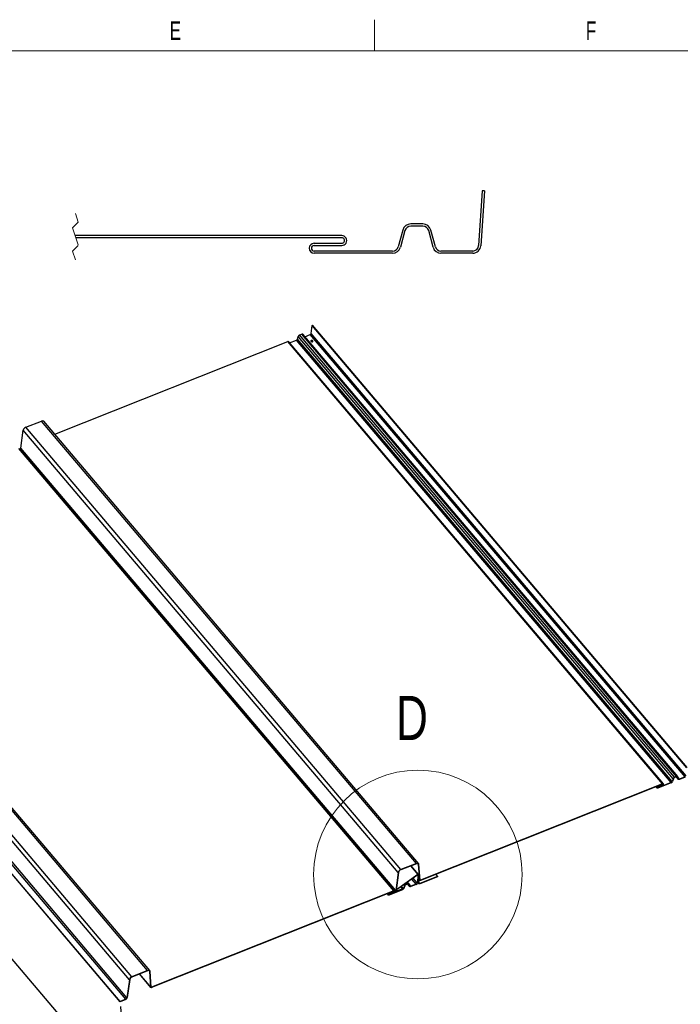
# Model space of a CAD drawing. Header units: inches. Extents: x 0.5 to 17.3, y 0.4 to 10.7.
# Tile 7 of 8: x 10 to 13.7, y 5.1 to 10.7. Entities that reach past the tile are written whole.
import ezdxf

# ---------------------------------------------------------------- set-up
doc = ezdxf.new("R2010")
doc.units = ezdxf.units.IN
doc.header["$MEASUREMENT"] = 0
doc.linetypes.add('HIDDEN', pattern=[0.075, 0.05, -0.025])
doc.layers.add('FORMAT', color=7, linetype='Continuous')
doc.styles.add('SLDTEXTSTYLE0', font='TXT', dxfattribs={"width": 0.7})
doc.styles.add('SLDTEXTSTYLE4', font='TXT', dxfattribs={"width": 0.75})
doc.dimstyles.new('SLDDIMSTYLE4', dxfattribs={"dimtxt": 0.137795, "dimasz": 0.14, "dimexe": 0, "dimexo": 0.0625, "dimgap": 0.034449, "dimtad": 1, "dimlfac": 10, "dimrnd": 1e-09, "dimzin": 12, "dimdsep": 46, "dimlunit": 5, "dimtxsty": 'SLDTEXTSTYLE4', "dimblk1": 'CLOSED', "dimblk2": 'CLOSED', "dimsah": 1, "dimcen": 0.09, "dimadec": 0, "dimazin": 3, "dimtfac": 1, "dimtofl": 0, "dimtmove": 0, "dimatfit": 3, "dimldrblk": 'CLOSED', "dimfxl": 1, "dimfrac": 2, "dimtolj": 1, "dimtzin": 12, "dimarcsym": 0})

# ---------------------------------------------------------------- blocks, each defined once
blk = doc.blocks.new('_CLOSED')
at = {"color": 0, "linetype": 'ByBlock', "lineweight": -2}
for p, q in [((-1, 0.166667), (0, 0)), ((-1, 0.166667), (-1, -0.166667)), ((0, 0), (-1, -0.166667)), ((0, 0), (-1, 0))]:
    blk.add_line(p, q, dxfattribs=at)
blk = doc.blocks.new('_D_2')
at = {"layer": 'FORMAT'}
for p, q in [((8.419, 7.6118), (8.4519, 7.0918)), ((10.5735, 4.6148), (8.4502, 7.1189)), ((10.5423, 5.1077), (10.5752, 4.5877))]:
    blk.add_line(p, q, dxfattribs=at)
at = {"layer": 'FORMAT', "xscale": 0.14, "yscale": 0.14}
for p, rotation in [((8.4502, 7.1189, -1.0414), 130.2959718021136), ((10.5735, 4.6148, 1.4652), 310.2959718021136)]:
    blk.add_blockref('_CLOSED', p, dxfattribs=dict(at, rotation=rotation))
at = {"layer": 'FORMAT', "insert": (9.174, 6.5399), "char_height": 0.137795, "attachment_point": 1, "rotation": 310.296, "style": 'SLDTEXTSTYLE4'}
blk.add_mtext('MAX 50 FEET', dxfattribs=at)

msp = doc.modelspace()

# ---------------------------------------------------------------- linework, layer by layer
at = {"color": 7, "linetype": 'Continuous', "lineweight": 18}
for p, q in [((11.98041827, 10.69394495), (11.98041827, 10.51707317)), ((14.2512516, 10.51707317), (0.6262516, 10.51707317))]:
    msp.add_line(p, q, dxfattribs=at)
at = {"color": 7, "linetype": 'Continuous', "lineweight": 25}
for p, q in [((12.59072903, 9.72496073), (12.57049748, 9.41533121)), ((12.60320201, 9.72414571), (12.58297104, 9.41451619)), ((12.60320201, 9.72414571), (12.59072903, 9.72496073)), ((12.25437287, 9.53770263), (12.18625931, 9.53770263)), ((12.14090404, 9.50306439), (12.11517549, 9.40877237)), ((12.15296284, 9.49977397), (12.12723487, 9.40548195)), ((12.25437287, 9.52520263), (12.18625931, 9.52520263)), ((12.3133973, 9.40548195), (12.28766933, 9.49977397)), ((12.32545668, 9.40877237), (12.29972872, 9.50306439)), ((11.79560307, 9.47189297), (10.28476613, 9.47189297)), ((11.79560307, 9.45939297), (10.28893258, 9.45939297)), ((11.6393644, 9.42813179), (11.79560307, 9.42813179)), ((11.6393644, 9.41563179), (11.79560307, 9.41563179)), ((12.08322364, 9.3843706), (11.6393644, 9.3843706)), ((12.08322364, 9.3718706), (11.6393644, 9.3718706)), ((12.537448, 9.3843706), (12.35740853, 9.3843706)), ((12.537448, 9.3718706), (12.35740853, 9.3718706)), ((11.62203292, 8.9175673), (11.62712899, 8.96342749)), ((11.62712899, 8.96342749), (11.62926355, 8.96416226)), ((13.75047969, 6.45930142), (11.62712899, 8.96342749)), ((13.75261424, 6.46003618), (11.62926355, 8.96416226)), ((10.16986755, 8.34721366), (11.48945741, 8.87277263)), ((13.6128081, 6.36864655), (11.48945741, 8.87277263)), ((13.61695141, 6.36824418), (11.49360071, 8.87237026)), ((11.50015304, 8.86464292), (11.53831636, 8.8798424)), ((13.66166706, 6.37571633), (11.53831636, 8.8798424)), ((11.54392346, 8.88552983), (11.54883059, 8.90083202)), ((13.66727416, 6.38140376), (11.54392346, 8.88552983)), ((13.67218129, 6.39670594), (11.54883059, 8.90083202)), ((11.55678985, 8.90890531), (11.56846936, 8.91355696)), ((13.68014055, 6.40477923), (11.55678985, 8.90890531)), ((13.69182005, 6.40943088), (11.56846936, 8.91355696)), ((13.69874464, 6.40875842), (11.57539395, 8.91288449)), ((11.586978, 8.89922309), (11.61620315, 8.91086272)), ((13.73955384, 6.40673665), (11.61620315, 8.91086272)), ((13.74538361, 6.41344122), (11.62203292, 8.9175673)), ((10.00631383, 8.38647348), (10.09510453, 8.42183654)), ((12.21845522, 5.91771047), (10.09510453, 8.42183654)), ((12.23097327, 5.9164948), (10.10762257, 8.42062088)), ((9.97758661, 8.26760017), (9.99138818, 8.3695465)), ((12.11473888, 5.86542043), (9.99138818, 8.3695465)), ((12.12966453, 5.8823474), (10.00631383, 8.38647348)), ((12.0905152, 5.76235614), (9.9671645, 8.26648221)), ((12.0946585, 5.76195377), (9.97130781, 8.26607984)), ((12.1009373, 5.76347409), (9.97758661, 8.26760017)), ((10.69616231, 5.31142005), (8.57281162, 7.81554613)), ((10.70868036, 5.31020439), (8.58532966, 7.81433046)), ((10.59244597, 5.25913001), (8.46909528, 7.76325609)), ((10.60737162, 5.27605699), (8.48402093, 7.78018306)), ((10.5406191, 5.13476017), (8.41726841, 7.63888625)), ((10.54072795, 5.13303991), (8.41737725, 7.63716598)), ((10.57216663, 5.14944445), (8.44881594, 7.65357052)), ((10.5786444, 5.15718367), (8.4552937, 7.66130975)), ((13.61274242, 6.36685092), (12.24063712, 5.82037639)), ((13.6128081, 6.36864655), (12.2407028, 5.82217203)), ((13.66160138, 6.37392069), (13.58549194, 6.34360824)), ((13.66166706, 6.37571633), (13.58555762, 6.34540388)), ((13.58572188, 6.34989458), (13.61251248, 6.36056458)), ((13.58578756, 6.35169021), (13.61257816, 6.36236022)), ((13.67218129, 6.39670594), (13.66727416, 6.38140376)), ((13.67423181, 6.39705683), (13.66932467, 6.38175464)), ((13.69175437, 6.40763525), (13.68007486, 6.4029836)), ((13.69182005, 6.40943088), (13.68014055, 6.40477923)), ((13.69024865, 6.40703556), (13.70189717, 6.39329814)), ((13.7012464, 6.39446825), (13.6973302, 6.40625633)), ((13.7033315, 6.39576448), (13.69941529, 6.40755255)), ((13.73948816, 6.40494101), (13.70861647, 6.3926456)), ((13.73955384, 6.40673665), (13.70868215, 6.39444124)), ((13.57479631, 6.35173795), (13.58134863, 6.34401061)), ((12.21838954, 5.91591483), (12.12959884, 5.88055177)), ((12.21845522, 5.91771047), (12.12966453, 5.8823474)), ((12.23676042, 5.82184975), (12.23042457, 5.91134087)), ((12.23890139, 5.82285666), (12.23256554, 5.91234778)), ((12.11473888, 5.86542043), (12.1009373, 5.76347409)), ((12.1168684, 5.86611434), (12.10306682, 5.764168)), ((12.22636804, 5.85479179), (12.10520699, 5.76859442)), ((12.22707472, 5.85342125), (12.10591366, 5.76722388)), ((12.23053048, 5.85518407), (12.18896982, 5.90419771)), ((12.22818678, 5.853011), (12.22309071, 5.8071508)), ((12.23032134, 5.85374577), (12.22522526, 5.80788557)), ((12.22818678, 5.853011), (12.22760287, 5.85369962)), ((12.23032134, 5.85374577), (12.22818678, 5.853011)), ((12.23228329, 5.80347606), (12.2287625, 5.85320573)), ((12.23442426, 5.80448297), (12.23090347, 5.85421265)), ((12.32790013, 5.85513102), (12.3375832, 5.84371152)), ((12.16946146, 5.80134483), (12.15778196, 5.79669318)), ((12.16952715, 5.80314047), (12.15784764, 5.79848882)), ((12.16795574, 5.80074514), (12.17960426, 5.78700772)), ((12.17645173, 5.802468), (12.16855085, 5.81178573)), ((12.17895349, 5.78817783), (12.17503729, 5.79996591)), ((12.18103859, 5.78947406), (12.17712239, 5.80126214)), ((12.21719526, 5.79865059), (12.18632356, 5.78635519)), ((12.21726094, 5.80044623), (12.18638924, 5.78815082)), ((12.22553934, 5.81071194), (12.23278671, 5.80216491)), ((12.23291804, 5.82575773), (12.23719789, 5.82071038)), ((12.33751752, 5.84191588), (12.2367445, 5.80178056)), ((12.3375832, 5.84371152), (12.23681018, 5.8035762)), ((12.3375832, 5.84371152), (12.33751752, 5.84191588)), ((12.09044952, 5.7605605), (10.71834421, 5.21408597)), ((12.0905152, 5.76235614), (10.71840989, 5.21588161)), ((12.0525034, 5.74544753), (12.05905572, 5.7377202)), ((12.06302085, 5.73933032), (12.06109353, 5.74160327)), ((12.06291201, 5.74105059), (12.0617328, 5.74244126)), ((12.09445954, 5.75573486), (12.06291201, 5.74105059)), ((12.09456838, 5.7540146), (12.06302085, 5.73933032)), ((12.13930847, 5.76763028), (12.06319903, 5.73731783)), ((12.13937415, 5.76942591), (12.06326471, 5.73911346)), ((12.06342898, 5.74360416), (12.09021957, 5.75427417)), ((12.06349466, 5.7453998), (12.09028525, 5.7560698)), ((12.10216183, 5.76130769), (12.10273409, 5.7606328)), ((12.10233354, 5.76414602), (12.10226086, 5.76215916)), ((12.10447694, 5.76499968), (12.10440426, 5.76301282)), ((12.10641633, 5.76027522), (12.13730678, 5.77257826)), ((12.10648199, 5.76207085), (12.13737245, 5.77437389)), ((12.12931713, 5.78387376), (12.13737245, 5.77437389)), ((12.13737245, 5.77437389), (12.13730678, 5.77257826)), ((12.14988838, 5.79041553), (12.14498125, 5.77511334)), ((12.1519389, 5.79076641), (12.14703177, 5.77546423)), ((12.06291201, 5.74105059), (12.06302085, 5.73933032)), ((10.69609663, 5.30962442), (10.60730594, 5.27426135)), ((10.69616231, 5.31142005), (10.60737162, 5.27605699)), ((10.71446752, 5.21555933), (10.70813166, 5.30505045)), ((10.71660849, 5.21656624), (10.71027263, 5.30605736)), ((10.59244597, 5.25913001), (10.5786444, 5.15718367)), ((10.59457549, 5.25982393), (10.58077392, 5.15787759)), ((10.64980914, 5.29118929), (10.71490498, 5.21441997)), ((10.57216663, 5.14944445), (10.5406191, 5.13476017)), ((10.5406191, 5.13476017), (10.54072795, 5.13303991)), ((10.57227548, 5.14772418), (10.54072795, 5.13303991))]:
    msp.add_line(p, q, dxfattribs=at)
at = {"color": 7, "linetype": 'HIDDEN', "lineweight": 18}
for p, q in [((10.28684944, 9.59689298), (10.30325569, 9.54767423)), ((10.30325569, 9.54767423), (10.27044319, 9.51486173)), ((10.27044319, 9.51486173), (10.30325569, 9.41642423)), ((10.30325569, 9.41642423), (10.27044319, 9.38361173)), ((10.27044319, 9.38361173), (10.28684944, 9.33439298))]:
    msp.add_line(p, q, dxfattribs=at)
at = {"color": 8, "linetype": 'Continuous', "lineweight": 25}
for p, q in [((13.58578756, 6.35169021), (13.5829825, 6.3549983)), ((13.61257816, 6.36236022), (13.60977309, 6.36566831)), ((13.7012464, 6.39446825), (13.69050387, 6.40713721)), ((13.6973302, 6.40625633), (13.69604499, 6.407772)), ((13.70868215, 6.39444124), (13.70060751, 6.40396388)), ((13.58555762, 6.34540388), (13.58341118, 6.34793523)), ((12.23042457, 5.91134087), (12.22579896, 5.91679597)), ((12.18560955, 5.9028594), (12.22636804, 5.85479179)), ((12.15784764, 5.79848882), (12.15484231, 5.80203309)), ((12.16952715, 5.80314047), (12.16458742, 5.80896603)), ((12.17895349, 5.78817783), (12.16821097, 5.80084679)), ((12.17503729, 5.79996591), (12.17375209, 5.80148159)), ((12.18638924, 5.78815082), (12.1783146, 5.79767347)), ((12.21726094, 5.80044623), (12.19293563, 5.82913374)), ((12.22309071, 5.8071508), (12.20011782, 5.83424336)), ((12.22560982, 5.81134627), (12.23228329, 5.80347606)), ((12.23676042, 5.82184975), (12.23286988, 5.82643798)), ((12.23427695, 5.8065637), (12.23681018, 5.8035762)), ((12.2407028, 5.82217203), (12.23879017, 5.82442765)), ((12.06349466, 5.7453998), (12.06068959, 5.74870788)), ((12.09028525, 5.7560698), (12.08748019, 5.75937789)), ((12.09445954, 5.75573486), (12.09360832, 5.75673873)), ((12.10387822, 5.77016146), (12.10520699, 5.76859442)), ((12.10445716, 5.7644588), (12.10648199, 5.76207085)), ((12.14498125, 5.77511334), (12.13445408, 5.78752833)), ((12.13937415, 5.76942591), (12.13685404, 5.77239795)), ((12.14988838, 5.79041553), (12.14560798, 5.79546352)), ((12.06326471, 5.73911346), (12.06306386, 5.73935034)), ((10.70813166, 5.30505045), (10.70350605, 5.31050556)), ((10.71446752, 5.21555933), (10.65020433, 5.29134668)), ((10.71840989, 5.21588161), (10.71649726, 5.21813723))]:
    msp.add_line(p, q, dxfattribs=at)
at = {"color": 7, "linetype": 'Continuous', "lineweight": 25, "flags": 128}
for points in [[(11.63153274, 8.87642013), (11.62998562, 8.87763667), (11.62790321, 8.87836101), (11.62560255, 8.87848287), (11.62343388, 8.8779837), (11.62172738, 8.87693949), (11.62074283, 8.87550921), (11.62063013, 8.87391062), (11.62140643, 8.87238708), (11.62295356, 8.87117054), (11.62503596, 8.8704462), (11.62733663, 8.87032435), (11.62950529, 8.87082352), (11.63121179, 8.87186773), (11.63219634, 8.873298), (11.63230904, 8.87489659), (11.63153274, 8.87642013)], [(11.63219531, 8.87329515), (11.63146706, 8.8746245), (11.62991993, 8.87584104), (11.62783753, 8.87656537), (11.62553686, 8.87668723), (11.6233682, 8.87618806), (11.6216617, 8.87514385), (11.62067818, 8.87371643)], [(13.61251248, 6.36056458), (13.61436964, 6.36160737), (13.61596658, 6.3631066), (13.61706016, 6.36483404), (13.6174839, 6.36652669), (13.61717329, 6.36792687), (13.61617562, 6.36882141), (13.61464277, 6.36907413), (13.6128081, 6.36864655)], [(13.61257816, 6.36236022), (13.61361008, 6.36293964), (13.61449741, 6.36377268), (13.61510505, 6.36473251), (13.6153405, 6.36567303), (13.61516791, 6.36645103), (13.61461356, 6.36694808), (13.61376184, 6.3670885), (13.61274242, 6.36685092)], [(13.6973302, 6.40625633), (13.69702935, 6.40688458), (13.69658376, 6.40740123), (13.69600524, 6.40779256), (13.69530915, 6.4080482), (13.69451395, 6.40816136), (13.69364074, 6.40812905), (13.69271267, 6.40795211), (13.69175437, 6.40763525)], [(13.69941529, 6.40755255), (13.69900549, 6.40840834), (13.69839851, 6.40911211), (13.69761048, 6.40964517), (13.69666228, 6.4099934), (13.69557908, 6.41014754), (13.69438961, 6.41010352), (13.69312542, 6.40986251), (13.69182005, 6.40943088)], [(13.70861647, 6.3926456), (13.7073498, 6.39222678), (13.70612309, 6.3919929), (13.70496888, 6.39195019), (13.7039178, 6.39209977), (13.70299771, 6.39243767), (13.70223304, 6.39295493), (13.70164406, 6.39363783), (13.7012464, 6.39446825)], [(13.70868215, 6.39444124), (13.70776255, 6.39413717), (13.70687196, 6.39396738), (13.70603401, 6.39393637), (13.70527092, 6.39404496), (13.70460295, 6.39429028), (13.70404779, 6.39466581), (13.7036202, 6.39516159), (13.7033315, 6.39576448)], [(13.58549194, 6.34360824), (13.58365727, 6.34318066), (13.58212442, 6.34343338), (13.58112675, 6.34432793), (13.58081614, 6.34572811), (13.58123988, 6.34742076), (13.58233346, 6.3491482), (13.5839304, 6.35064743), (13.58578756, 6.35169021)], [(13.58555762, 6.34540388), (13.5845382, 6.3451663), (13.58368648, 6.34530672), (13.58313213, 6.34580377), (13.58295954, 6.34658177), (13.58319499, 6.34752228), (13.58380263, 6.34848212), (13.58468996, 6.34931516), (13.58572188, 6.34989458)], [(12.23042457, 5.91134087), (12.23008191, 5.91307389), (12.22932527, 5.91454726), (12.22818057, 5.91571045), (12.22668708, 5.91652358), (12.224896, 5.91695877), (12.22286876, 5.91700109), (12.22067486, 5.91664908), (12.21838954, 5.91591483)], [(12.23256554, 5.91234778), (12.2321638, 5.91437964), (12.23127667, 5.91610708), (12.22993459, 5.91747085), (12.22818357, 5.91842419), (12.22608364, 5.91893442), (12.22370683, 5.91898403), (12.22113462, 5.91857133), (12.21845522, 5.91771047)], [(12.23090347, 5.85421265), (12.23076839, 5.85479577), (12.23045897, 5.85526247), (12.22999168, 5.85558791), (12.22939139, 5.85575475), (12.22869007, 5.85575411), (12.22792505, 5.85558604), (12.22713706, 5.85525947), (12.22636804, 5.85479179)], [(12.17503729, 5.79996591), (12.17473644, 5.80059416), (12.17429085, 5.80111081), (12.17371233, 5.80150215), (12.17301624, 5.80175778), (12.17222104, 5.80187095), (12.17134783, 5.80183863), (12.17041976, 5.8016617), (12.16946146, 5.80134483)], [(12.17712239, 5.80126214), (12.17671258, 5.80211793), (12.1761056, 5.80282169), (12.17531757, 5.80335476), (12.17436937, 5.80370298), (12.17328617, 5.80385713), (12.1720967, 5.80381311), (12.17083252, 5.80357209), (12.16952715, 5.80314047)], [(12.2367445, 5.80178056), (12.23589736, 5.80150838), (12.23508412, 5.8013779), (12.23433265, 5.80139359), (12.23366872, 5.8015549), (12.23311511, 5.80185632), (12.23269079, 5.8022875), (12.23241031, 5.80283365), (12.23228329, 5.80347606)], [(12.24063712, 5.82037639), (12.23990098, 5.82013988), (12.23919428, 5.82002649), (12.23854127, 5.82004012), (12.23796433, 5.8201803), (12.23748325, 5.82044222), (12.23711453, 5.82081691), (12.2368708, 5.82129151), (12.23676042, 5.82184975)], [(12.06319903, 5.73731783), (12.06136436, 5.73689025), (12.05983151, 5.73714297), (12.05883384, 5.73803751), (12.05852323, 5.73943769), (12.05894697, 5.74113034), (12.06004056, 5.74285778), (12.06163749, 5.74435701), (12.06349466, 5.7453998)], [(12.06326471, 5.73911346), (12.06224529, 5.73887588), (12.06139357, 5.7390163), (12.06083922, 5.73951335), (12.06066663, 5.74029135), (12.06090208, 5.74123187), (12.06150972, 5.7421917), (12.06239705, 5.74302474), (12.06342898, 5.74360416)], [(12.09021957, 5.75427417), (12.09207674, 5.75531695), (12.09367367, 5.75681618), (12.09476725, 5.75854362), (12.09519099, 5.76023627), (12.09488038, 5.76163645), (12.09388271, 5.762531), (12.09234986, 5.76278372), (12.0905152, 5.76235614)], [(12.09028525, 5.7560698), (12.09131717, 5.75664922), (12.0922045, 5.75748226), (12.09281214, 5.7584421), (12.09304759, 5.75938261), (12.09287501, 5.76016061), (12.09232065, 5.76065766), (12.09146894, 5.76079808), (12.09044952, 5.7605605)], [(12.10226086, 5.76215916), (12.1023176, 5.76149134), (12.10253691, 5.7609148), (12.10291034, 5.76045169), (12.10342356, 5.76011981), (12.10405683, 5.75993191), (12.10478583, 5.75989522), (12.10558253, 5.76001114), (12.10641633, 5.76027522)], [(12.18632356, 5.78635519), (12.18505689, 5.78593636), (12.18383018, 5.78570249), (12.18267598, 5.78565977), (12.18162489, 5.78580935), (12.1807048, 5.78614725), (12.17994013, 5.78666451), (12.17935115, 5.78734741), (12.17895349, 5.78817783)], [(12.18638924, 5.78815082), (12.18546964, 5.78784676), (12.18457906, 5.78767696), (12.1837411, 5.78764595), (12.18297802, 5.78775455), (12.18231004, 5.78799986), (12.18175489, 5.78837539), (12.18132729, 5.78887118), (12.18103859, 5.78947406)], [(10.70813166, 5.30505045), (10.70778901, 5.30678348), (10.70703236, 5.30825685), (10.70588766, 5.30942004), (10.70439417, 5.31023317), (10.7026031, 5.31066835), (10.70057585, 5.31071067), (10.69838195, 5.31035867), (10.69609663, 5.30962442)], [(10.71027263, 5.30605736), (10.70987089, 5.30808923), (10.70898377, 5.30981666), (10.70764168, 5.31118043), (10.70589066, 5.31213378), (10.70379073, 5.312644), (10.70141392, 5.31269362), (10.69884171, 5.31228092), (10.69616231, 5.31142005)], [(10.71834421, 5.21408597), (10.71760807, 5.21384946), (10.71690138, 5.21373607), (10.71624836, 5.2137497), (10.71567143, 5.21388988), (10.71519035, 5.21415181), (10.71482162, 5.21452649), (10.71457789, 5.21500109), (10.71446752, 5.21555933)]]:
    msp.add_lwpolyline(points, dxfattribs=at)
at = {"color": 7, "linetype": 'Continuous', "lineweight": 18}
msp.add_circle((12.22636804, 5.85479179), 0.59063847, dxfattribs=at)
at = {"color": 7, "linetype": 'Continuous', "lineweight": 25}
for centre, radius, start, end in [((12.18625946, 9.49068925), 0.04701338, 90.00018995, 164.73843275), ((12.25437224, 9.49068787), 0.04701476, 15.26285042, 89.99924184), ((12.1862595, 9.49068873), 0.0345139, 90.00031933, 164.73794112), ((12.25437267, 9.49068873), 0.0345139, 15.26205888, 89.99968067), ((11.63936465, 9.4000012), 0.02813059, 90.00051343, 269.99948657), ((11.79560341, 9.44376238), 0.02813059, 269.99931387, 90.00068613), ((11.79560345, 9.44376238), 0.01563059, 269.99863077, 90.00136923), ((11.63936461, 9.4000012), 0.01563059, 90.00078963, 269.99921037), ((12.08322342, 9.41749076), 0.03312016, 270.0003827, 344.73789364), ((12.08322299, 9.41749162), 0.04562102, 270.00081957, 344.73708704), ((12.35740918, 9.41749162), 0.04562102, 195.26291296, 269.99918043), ((12.35740875, 9.41749076), 0.03312016, 195.26210636, 269.9996173), ((12.53744748, 9.41749111), 0.03312051, 270.00089657, 356.26090198), ((12.53744744, 9.41749132), 0.04562072, 270.00069999, 356.26083617), ((11.49125203, 8.86971879), 0.00354212, 48.46536989, 120.44107087), ((11.53466896, 8.88904595), 0.00989994, 291.618615, 339.19641501), ((11.56196733, 8.8958409), 0.01405294, 111.618615, 159.19641501), ((11.57148314, 8.90860229), 0.00579928, 47.59551243, 121.31092832), ((11.61294121, 8.91958589), 0.0093131, 290.50275575, 347.48193309), ((10.10050125, 8.41234936), 0.01091473, 49.27334424, 119.63309651), ((10.01480899, 8.36393877), 0.02408279, 110.65549549, 166.534934), ((9.96814291, 8.26942451), 0.0096183, 311.79010463, 349.06621751), ((13.65657739, 6.38659779), 0.01363632, 291.618615, 339.19641501), ((13.65801966, 6.38491988), 0.00989994, 291.618615, 339.19641501), ((13.68531802, 6.39171482), 0.01405294, 111.618615, 159.19641501), ((13.68387576, 6.39339274), 0.01031656, 111.618615, 159.19641501), ((12.13815969, 5.85981269), 0.02408279, 110.65549549, 166.534934), ((12.13684457, 5.86133137), 0.0205408, 110.65549549, 166.534934), ((12.22786164, 5.85286738), 0.0009623, 20.58589087, 144.86032845), ((12.16302512, 5.78542441), 0.01405294, 111.618615, 159.19641501), ((12.21270222, 5.81066601), 0.012828, 290.50275575, 347.48193309), ((12.213999, 5.80916939), 0.0093131, 290.50275575, 347.48193309), ((12.2359088, 5.80479679), 0.00151734, 191.9359428, 306.4450144), ((12.24002224, 5.82309359), 0.00114562, 191.9359428, 306.4450144), ((12.08998097, 5.76606402), 0.01125829, 293.44087253, 346.70019815), ((12.08869276, 5.76756584), 0.01477021, 293.44087253, 346.70019815), ((12.10861084, 5.76324344), 0.00634186, 122.46116121, 171.81785851), ((12.10569509, 5.7630976), 0.00129361, 183.75751538, 307.46684927), ((12.10761559, 5.76454839), 0.00317093, 122.46116121, 171.81785851), ((12.13428448, 5.78030738), 0.01363632, 291.618615, 339.19641501), ((12.13572675, 5.77862946), 0.00989994, 291.618615, 339.19641501), ((12.16158285, 5.78710232), 0.01031656, 111.618615, 159.19641501), ((10.61586678, 5.25352227), 0.02408279, 110.65549549, 166.534934), ((10.61455166, 5.25504095), 0.0205408, 110.65549549, 166.534934), ((10.71772934, 5.21680318), 0.00114562, 191.9359428, 306.4450144), ((10.56768806, 5.1597736), 0.01125829, 293.44087253, 346.70019815), ((10.56639985, 5.16127542), 0.01477021, 293.44087253, 346.70019815)]:
    msp.add_arc(centre, radius, start, end, dxfattribs=at)

# ---------------------------------------------------------------- texts
at = {"color": 7, "linetype": 'Continuous', "lineweight": 0, "char_height": 0.10416667, "attachment_point": 2, "style": 'SLDTEXTSTYLE0'}
for s, insert in [('E', (10.8526565, 10.6839024)), ('F', (13.20742543, 10.6839024))]:
    msp.add_mtext(s, dxfattribs=dict(at, insert=insert))
at = {"color": 7, "linetype": 'Continuous', "lineweight": 18, "insert": (12.10236682, 6.86593011), "char_height": 0.25, "attachment_point": 1, "style": 'SLDTEXTSTYLE4'}
msp.add_mtext('D', dxfattribs=at)

# ---------------------------------------------------------------- dimensions: what is measured, and where the dimension line sits
at = {"layer": 'FORMAT'}
dim = msp.add_linear_dim(base=(8.4501696, 7.11887806), p1=(10.5406191, 5.13476017), p2=(8.41726841, 7.63888625), angle=310.2959718, text='MAX 50 FEET', dimstyle='SLDDIMSTYLE4', dxfattribs=at)
dim.commit()
dim.dimension.update_dxf_attribs({"geometry": '_D_2', "text_midpoint": (9.38986648, 6.01066761), "dimtype": 160})

doc.saveas('drawing.dxf')
